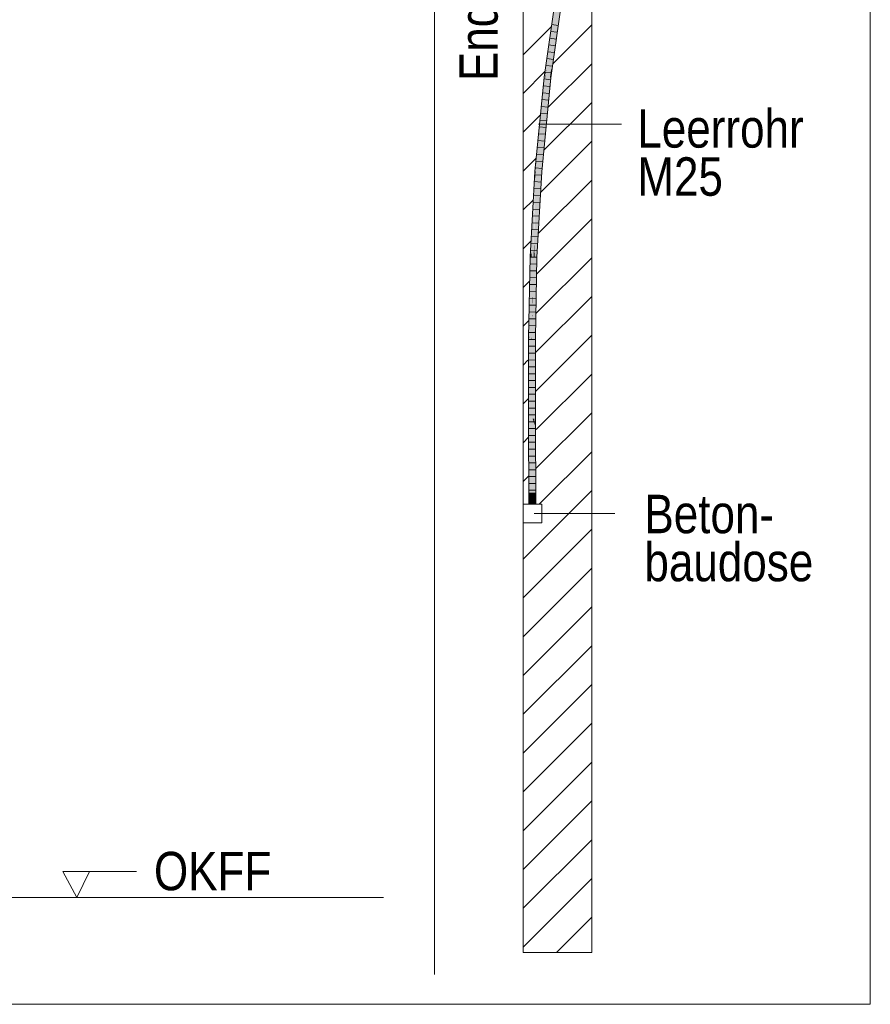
# Model space of a CAD drawing. Extents: x -420 to 300, y 62 to 1162.
# Tile 75 of 130: x 151 to 182, y 615 to 651. Entities that reach past the tile are written whole.
import ezdxf
from ezdxf.lldxf.tags import DXFTag

# ---------------------------------------------------------------- set-up
doc = ezdxf.new("R2010")
doc.units = 0
doc.layers.get('0').update_dxf_attribs({"lineweight": 35})
for name, color, linetype, lineweight, true_color in [('E_Betonbaudose', 1, 'Continuous', 13, 0xff0000), ('E_Detail_Beschriftung', 7, 'Continuous', 13, 0x009900), ('E_Detail_Wandschraffur', 7, 'Continuous', 5, 0xc0c0c0), ('E_Leerrohr 25-A06G9FCX8I', 7, 'Continuous', 9, 0xff8000), ('E_Leerrohr 25-Shading', 7, 'Continuous', 9, 0xff8000)]:
    doc.layers.add(name, color=color, linetype=linetype, lineweight=lineweight, true_color=true_color)
doc.layers.add('E_Detail_Linie_Text_Bem', color=7, linetype='Continuous', lineweight=13)
doc.styles.get("Standard").update_dxf_attribs({"font": 'ARIALN.TTF'})
tags = doc.linetypes.add('fein_strichliert', pattern=[4, 1, -2, 1]).pattern_tags.tags
tags[8:9] = [DXFTag(74, 4), DXFTag(75, 0), DXFTag(340, '0'), DXFTag(46, 0.0), DXFTag(50, 0.0), DXFTag(44, 0.0), DXFTag(45, 0.0)]
tags[6:7] = [DXFTag(74, 4), DXFTag(75, 0), DXFTag(340, '0'), DXFTag(46, 0.0), DXFTag(50, 0.0), DXFTag(44, 0.0), DXFTag(45, 0.0)]
tags[4:5] = [DXFTag(74, 4), DXFTag(75, 0), DXFTag(340, '0'), DXFTag(46, 0.0), DXFTag(50, 0.0), DXFTag(44, 0.0), DXFTag(45, 0.0)]
tags = doc.linetypes.add('fein_strichliert-A06G9FCV8I', pattern=[4, 1, -2, 1]).pattern_tags.tags
tags[8:9] = [DXFTag(74, 4), DXFTag(75, 0), DXFTag(340, '0'), DXFTag(46, 0.0), DXFTag(50, 0.0), DXFTag(44, 0.0), DXFTag(45, 0.0)]
tags[6:7] = [DXFTag(74, 4), DXFTag(75, 0), DXFTag(340, '0'), DXFTag(46, 0.0), DXFTag(50, 0.0), DXFTag(44, 0.0), DXFTag(45, 0.0)]
tags[4:5] = [DXFTag(74, 4), DXFTag(75, 0), DXFTag(340, '0'), DXFTag(46, 0.0), DXFTag(50, 0.0), DXFTag(44, 0.0), DXFTag(45, 0.0)]
tags = doc.linetypes.add('STRICHPUNKT2-A06G9FCY8I', pattern=[12.7, 6.35, -3.175, 0, -3.175]).pattern_tags.tags
tags[10:11] = [DXFTag(74, 4), DXFTag(75, 0), DXFTag(340, '0'), DXFTag(46, 0.0), DXFTag(50, 0.0), DXFTag(44, 0.0), DXFTag(45, 0.0)]
tags[8:9] = [DXFTag(74, 4), DXFTag(75, 0), DXFTag(340, '0'), DXFTag(46, 0.0), DXFTag(50, 0.0), DXFTag(44, 0.0), DXFTag(45, 0.0)]
tags[6:7] = [DXFTag(74, 4), DXFTag(75, 0), DXFTag(340, '0'), DXFTag(46, 0.0), DXFTag(50, 0.0), DXFTag(44, 0.0), DXFTag(45, 0.0)]
tags[4:5] = [DXFTag(74, 4), DXFTag(75, 0), DXFTag(340, '0'), DXFTag(46, 0.0), DXFTag(50, 0.0), DXFTag(44, 0.0), DXFTag(45, 0.0)]

# ---------------------------------------------------------------- blocks, each defined once
blk = doc.blocks.new('Shading-A06G9EZD8I', base_point=(169.783, 721.989))
at = {"layer": 'E_Leerrohr 25-Shading', "color": 31, "true_color": 0xfabd7f}
for points in [[(170.789, 652.97), (170.45, 650.585), (170.876, 652.957), (170.435, 649.851)], [(170.943, 652.948), (170.876, 652.957), (170.45, 649.331), (170.435, 649.851)], [(170.943, 652.948), (170.45, 649.331), (170.947, 652.83)], [(170.435, 649.851), (170.45, 650.585), (170.245, 649.041), (170.277, 649.369)], [(170.435, 649.851), (170.245, 649.041), (170.319, 649.032)], [(170.435, 649.851), (170.319, 649.032), (170.45, 649.331), (170.406, 649.022)], [(170.277, 649.369), (170.231, 649.043), (170.245, 649.041)], [(170.231, 649.043), (169.974, 646.437), (169.98, 645.598), (169.925, 645.602)], [(170.245, 649.041), (170.231, 649.043), (169.98, 645.598)], [(170.319, 649.032), (170.245, 649.041), (169.98, 645.598)], [(169.98, 645.598), (170.068, 645.591), (170.319, 649.032), (170.406, 649.022)], [(169.974, 646.437), (169.892, 645.605), (169.925, 645.602)], [(169.832, 642.925), (169.98, 645.598), (169.838, 643.29), (169.925, 645.602)], [(169.98, 645.598), (169.832, 642.925), (169.897, 642.487), (169.849, 642.489)], [(169.925, 645.602), (169.892, 645.605), (169.838, 643.29), (169.851, 644.079)], [(169.851, 644.079), (169.892, 645.605), (169.869, 645.187)], [(169.98, 645.598), (169.897, 642.487), (170.068, 645.591)], [(169.869, 645.187), (169.808, 642.49), (169.851, 644.079)], [(169.834, 644.142), (169.869, 645.187), (169.844, 644.732)], [(169.844, 644.732), (169.779, 642.492), (169.834, 644.142)], [(169.779, 642.492), (169.844, 644.732), (169.782, 642.662), (169.832, 644.527)], [(169.832, 644.527), (169.811, 644.146), (169.782, 642.662), (169.797, 643.586)], [(169.797, 643.586), (169.804, 644.012), (169.738, 642.493), (169.731, 642.688)], [(169.834, 644.142), (169.779, 642.492), (169.808, 642.49)], [(169.811, 644.146), (169.804, 644.012), (169.797, 643.586)], [(169.838, 643.29), (169.851, 644.079), (169.808, 642.49)], [(169.797, 643.586), (169.738, 642.493), (169.769, 642.492)], [(169.769, 642.492), (169.778, 642.492), (169.797, 643.586), (169.782, 642.662)], [(169.832, 642.925), (169.838, 643.29), (169.808, 642.49)], [(169.832, 642.925), (169.808, 642.49), (169.849, 642.489)], [(169.668, 639.546), (169.72, 642.494), (169.666, 639.728)], [(169.668, 639.546), (169.752, 640.269), (169.72, 642.494), (169.757, 640.875)], [(169.731, 642.688), (169.72, 642.494), (169.738, 642.493)], [(169.738, 642.493), (169.72, 642.494), (169.758, 641.068), (169.757, 640.875)], [(169.769, 642.492), (169.738, 642.493), (169.758, 641.068)], [(169.778, 642.492), (169.769, 642.492), (169.762, 640.791), (169.758, 641.068)], [(169.767, 640.402), (169.779, 642.492), (169.762, 640.791), (169.778, 642.492)], [(169.767, 640.402), (169.808, 642.49), (169.779, 642.492)], [(169.839, 639.544), (169.808, 642.49), (169.779, 639.545), (169.767, 640.402)], [(169.778, 642.492), (169.779, 642.492), (169.782, 642.662)], [(169.869, 641.076), (169.849, 642.489), (169.814, 641.92), (169.808, 642.49)], [(169.897, 642.487), (169.849, 642.489), (169.869, 641.076)], [(169.814, 641.92), (169.839, 639.544), (169.844, 639.791)], [(169.869, 641.076), (169.814, 641.92), (169.844, 639.791)], [(169.758, 641.068), (169.757, 640.875), (169.762, 640.791), (169.761, 640.683)], [(169.757, 640.875), (169.752, 640.269), (169.761, 640.683), (169.758, 640.318)], [(169.758, 640.318), (169.767, 640.402), (169.761, 640.683)], [(169.761, 640.683), (169.767, 640.402), (169.762, 640.791)], [(169.752, 640.269), (169.668, 639.546), (169.746, 639.545)], [(169.746, 639.545), (169.751, 639.545), (169.752, 640.269), (169.758, 640.318)], [(169.767, 640.402), (169.751, 639.545), (169.762, 639.545)], [(169.751, 639.545), (169.767, 640.402), (169.758, 640.318)], [(169.767, 640.402), (169.762, 639.545), (169.779, 639.545)], [(169.666, 639.728), (169.662, 639.546), (169.668, 639.546)], [(169.662, 639.546), (169.666, 636.808), (169.668, 639.546)], [(169.668, 639.546), (169.666, 636.808), (169.746, 639.545), (169.747, 639.42)], [(169.747, 639.42), (169.666, 636.808), (169.754, 636.598), (169.666, 636.598)], [(169.747, 639.42), (169.751, 639.545), (169.746, 639.545)], [(169.751, 639.545), (169.747, 639.42), (169.754, 636.598)], [(169.751, 639.545), (169.754, 636.598), (169.762, 639.545), (169.764, 636.598)], [(169.762, 639.545), (169.764, 636.598), (169.779, 639.545), (169.777, 636.598)], [(169.777, 636.598), (169.843, 636.598), (169.779, 639.545), (169.839, 639.544)], [(169.679, 633.485), (169.767, 633.485), (169.666, 636.598), (169.754, 636.598)], [(169.754, 636.598), (169.767, 633.485), (169.764, 636.598)], [(169.764, 636.598), (169.767, 633.485), (169.777, 636.598)], [(169.777, 636.598), (169.767, 633.485), (169.844, 636.364), (169.835, 633.485)], [(169.777, 636.598), (169.844, 636.364), (169.843, 636.598)], [(169.835, 633.485), (169.856, 633.485), (169.844, 636.364)]]:
    blk.add_solid(points, dxfattribs=at)
at = {"layer": 'E_Leerrohr 25-Shading', "color": 43, "true_color": 0xd7ab7f}
for points in [[(170.753, 652.975), (170.487, 651.103), (170.789, 652.97), (170.45, 650.585)], [(170.947, 652.83), (170.45, 649.331), (170.984, 652.827), (170.487, 649.328)], [(170.487, 651.103), (170.354, 650.148), (170.373, 650.108), (170.315, 649.749)], [(170.354, 650.148), (170.487, 651.103), (170.361, 650.218)], [(170.487, 651.103), (170.373, 650.108), (170.469, 650.851)], [(170.373, 650.108), (170.45, 650.585), (170.469, 650.851)], [(170.277, 649.369), (170.45, 650.585), (170.373, 650.108)], [(170.246, 649.408), (170.201, 649.047), (170.361, 650.218), (170.354, 650.148)], [(170.354, 650.148), (170.201, 649.047), (170.315, 649.749)], [(170.277, 649.369), (170.277, 649.369), (170.315, 649.749), (170.373, 650.108)], [(170.201, 649.047), (170.231, 649.043), (170.315, 649.749), (170.277, 649.369)], [(170.246, 649.408), (170.195, 649.047), (170.201, 649.047)], [(170.453, 649.33), (170.45, 649.331), (170.406, 649.022)], [(170.437, 649.018), (170.487, 649.328), (170.406, 649.022), (170.453, 649.33)], [(170.487, 649.328), (170.487, 649.328), (170.443, 649.017), (170.437, 649.018)], [(169.974, 646.437), (170.201, 649.047), (169.992, 646.745), (170.195, 649.047)], [(170.231, 649.043), (170.201, 649.047), (169.974, 646.437)], [(169.992, 646.745), (170.195, 649.047), (170.029, 647.367)], [(170.294, 647.69), (170.406, 649.022), (170.068, 645.591)], [(170.443, 649.017), (170.437, 649.018), (170.187, 646.425), (170.294, 647.69)], [(170.437, 649.018), (170.406, 649.022), (170.294, 647.69)], [(170.187, 646.425), (170.294, 647.69), (170.091, 645.589), (170.068, 645.591)], [(169.885, 645.606), (169.892, 645.605), (170.029, 647.367), (169.992, 646.745)], [(169.885, 645.606), (170.029, 647.367), (169.957, 646.641)], [(169.974, 646.437), (169.992, 646.745), (169.892, 645.605)], [(169.932, 646.385), (169.892, 645.981), (169.878, 645.606), (169.866, 645.607)], [(169.878, 645.606), (169.957, 646.641), (169.932, 646.385)], [(169.878, 645.606), (169.879, 645.606), (169.957, 646.641), (169.915, 646.035)], [(170.091, 645.589), (170.105, 645.588), (170.187, 646.425)], [(169.879, 645.606), (169.885, 645.606), (169.915, 646.035)], [(169.892, 645.981), (169.856, 645.608), (169.866, 645.607)], [(169.731, 642.688), (169.839, 645.211), (169.683, 642.495), (169.843, 645.378)], [(169.839, 645.211), (169.816, 644.307), (169.862, 645.607), (169.851, 645.215)], [(169.852, 644.947), (169.87, 645.413), (169.832, 644.527), (169.837, 644.696)], [(169.87, 645.413), (169.878, 645.606), (169.837, 644.696), (169.838, 644.725)], [(169.838, 644.725), (169.878, 645.606), (169.851, 645.215), (169.866, 645.607)], [(169.839, 645.211), (169.862, 645.607), (169.856, 645.608)], [(169.839, 645.211), (169.856, 645.608), (169.843, 645.378)], [(169.87, 645.413), (169.844, 644.732), (169.885, 645.606), (169.869, 645.187)], [(169.851, 645.215), (169.866, 645.607), (169.862, 645.607)], [(169.869, 645.187), (169.892, 645.605), (169.885, 645.606)], [(169.878, 645.606), (169.87, 645.413), (169.879, 645.606)], [(169.87, 645.413), (169.885, 645.606), (169.879, 645.606)], [(170.023, 644.504), (170.068, 645.591), (169.897, 642.487)], [(170.105, 645.588), (170.091, 645.589), (169.957, 642.922), (170.023, 644.504)], [(170.091, 645.589), (170.068, 645.591), (170.023, 644.504)], [(169.804, 644.012), (169.816, 644.307), (169.731, 642.688), (169.839, 645.211)], [(169.816, 644.307), (169.811, 644.146), (169.851, 645.215), (169.838, 644.725)], [(169.832, 644.527), (169.844, 644.732), (169.852, 644.947)], [(169.838, 644.725), (169.811, 644.146), (169.837, 644.696)], [(169.837, 644.696), (169.811, 644.146), (169.832, 644.527)], [(169.811, 644.146), (169.816, 644.307), (169.804, 644.012)], [(169.957, 642.922), (170.023, 644.504), (169.916, 642.486), (169.897, 642.487)], [(169.916, 642.486), (169.933, 642.486), (169.957, 642.922)], [(169.72, 642.494), (169.642, 640.402), (169.66, 639.546), (169.626, 639.546)], [(169.683, 642.495), (169.642, 640.402), (169.712, 642.494)], [(169.642, 640.402), (169.72, 642.494), (169.712, 642.494)], [(169.72, 642.494), (169.66, 639.546), (169.666, 639.728)], [(169.731, 642.688), (169.683, 642.495), (169.712, 642.494)], [(169.712, 642.494), (169.72, 642.494), (169.731, 642.688)], [(169.895, 641.864), (169.897, 642.487), (169.869, 641.076)], [(169.892, 640.401), (169.932, 642.431), (169.894, 641.297)], [(169.894, 641.297), (169.932, 642.431), (169.895, 641.765), (169.899, 641.919)], [(169.916, 642.486), (169.897, 642.487), (169.895, 641.864)], [(169.899, 641.919), (169.932, 642.431), (169.916, 642.486), (169.933, 642.486)], [(169.899, 641.919), (169.916, 642.486), (169.904, 642.113)], [(169.895, 641.864), (169.899, 641.919), (169.904, 642.113)], [(169.844, 639.791), (169.855, 640.121), (169.895, 641.864), (169.895, 641.765)], [(169.844, 639.791), (169.895, 641.864), (169.869, 641.076)], [(169.855, 640.121), (169.894, 641.297), (169.895, 641.765)], [(169.899, 641.919), (169.895, 641.864), (169.895, 641.765)], [(169.842, 639.59), (169.892, 640.401), (169.855, 640.121), (169.894, 641.297)], [(169.864, 639.544), (169.892, 640.401), (169.841, 639.544), (169.842, 639.59)], [(169.864, 639.544), (169.876, 639.544), (169.892, 640.401)], [(169.855, 640.121), (169.848, 639.902), (169.842, 639.59), (169.839, 639.544)], [(169.66, 639.546), (169.662, 639.546), (169.666, 639.728)], [(169.848, 639.902), (169.844, 639.791), (169.839, 639.544)], [(169.842, 639.59), (169.839, 639.544), (169.841, 639.544)], [(169.626, 639.546), (169.629, 636.598), (169.666, 636.808), (169.666, 636.598)], [(169.626, 639.546), (169.666, 636.808), (169.66, 639.546)], [(169.666, 636.808), (169.662, 639.546), (169.66, 639.546)], [(169.841, 639.544), (169.839, 639.544), (169.843, 636.598)], [(169.864, 639.544), (169.841, 639.544), (169.87, 636.599), (169.843, 636.598)], [(169.87, 636.599), (169.879, 636.599), (169.864, 639.544), (169.876, 639.544)], [(169.642, 633.485), (169.679, 633.485), (169.629, 636.598), (169.666, 636.598)], [(169.87, 636.599), (169.843, 636.598), (169.864, 633.485), (169.844, 636.364)], [(169.844, 636.364), (169.856, 633.485), (169.864, 633.485)], [(169.87, 636.599), (169.864, 633.485), (169.892, 633.485)], [(169.892, 633.485), (169.879, 636.599), (169.87, 636.599)]]:
    blk.add_solid(points, dxfattribs=at)
at = {"layer": 'E_Leerrohr 25-Shading', "color": 31, "true_color": 0xecb67f}
for points in [[(169.767, 633.879), (169.642, 633.879), (169.767, 633.485), (169.642, 633.485)], [(169.892, 633.879), (169.767, 633.879), (169.892, 633.485), (169.767, 633.485)], [(169.767, 633.485), (169.577, 633.485), (169.767, 633.479), (169.577, 633.479)], [(169.8, 633.485), (169.767, 633.485), (169.8, 633.479), (169.767, 633.479)], [(169.957, 633.479), (169.957, 633.485), (169.8, 633.479), (169.8, 633.485)]]:
    blk.add_solid(points, dxfattribs=at)
blk = doc.blocks.new('Referenz-A06G9FCZ8I')
at = {"layer": 'E_Betonbaudose', "linetype": 'Continuous', "ltscale": 0.13}
for p, q in [((169.427, 632.799), (169.427, 633.479)), ((169.427, 633.479), (170.107, 633.479)), ((170.107, 633.479), (170.107, 632.799)), ((170.107, 632.799), (169.427, 632.799))]:
    blk.add_line(p, q, dxfattribs=at)
at = {"layer": 'E_Detail_Linie_Text_Bem', "linetype": 'fein_strichliert-A06G9FCV8I', "ltscale": 0.65}
for p, q in [((182.08, 615.25), (182.08, 676.567)), ((166.199, 616.331), (166.199, 669.211)), ((119.311, 615.25), (179.054, 615.25)), ((179.054, 615.25), (182.08, 615.25))]:
    blk.add_line(p, q, dxfattribs=at)
at = {"layer": 'E_Detail_Linie_Text_Bem', "linetype": 'Continuous', "ltscale": 0.13}
for p, q in [((169.427, 645.339), (169.427, 657.139)), ((171.927, 657.139), (171.927, 617.139)), ((169.427, 645.139), (169.427, 645.339)), ((169.427, 617.139), (169.427, 645.139)), ((127.327, 619.139), (164.34, 619.139)), ((171.927, 617.139), (169.427, 617.139))]:
    blk.add_line(p, q, dxfattribs=at)
at = {"layer": 'E_Detail_Linie_Text_Bem', "color": 0, "linetype": 'Continuous', "ltscale": 0.13}
for p, q in [((169.992, 647.336), (173.013, 647.336)), ((169.833, 633.139), (172.771, 633.139)), ((153.168, 619.139), (152.658, 620.089)), ((152.658, 620.089), (155.342, 620.089)), ((153.625, 620.093), (153.168, 619.139))]:
    blk.add_line(p, q, dxfattribs=at)
at = {"layer": 'E_Detail_Wandschraffur', "linetype": 'fein_strichliert', "ltscale": 0.13}
for p, q in [((169.427, 649.863), (170.446, 650.882)), ((170.342, 647.949), (171.927, 649.534)), ((169.427, 647.034), (170.053, 647.659)), ((170.069, 644.847), (171.927, 646.706)), ((169.427, 644.206), (169.789, 644.567)), ((169.931, 641.881), (171.927, 643.877)), ((169.427, 641.377), (169.656, 641.606)), ((169.886, 639.008), (171.927, 641.049)), ((169.427, 638.549), (169.606, 638.728)), ((169.908, 636.201), (171.927, 638.22)), ((169.427, 635.72), (169.626, 635.919)), ((170.015, 633.479), (171.927, 635.392)), ((169.427, 630.064), (171.927, 632.564)), ((169.427, 627.235), (171.927, 629.735)), ((169.427, 624.407), (171.927, 626.907)), ((169.427, 621.578), (171.927, 624.078)), ((169.427, 618.75), (171.927, 621.25)), ((170.645, 617.139), (171.927, 618.421))]:
    blk.add_line(p, q, dxfattribs=at)
at = {"layer": 'E_Detail_Wandschraffur', "linetype": 'ByBlock', "ltscale": 0.13}
for p, q in [((170.527, 649.548), (171.927, 650.948)), ((169.427, 648.448), (170.224, 649.245)), ((170.189, 646.382), (171.927, 648.12)), ((169.427, 645.62), (169.899, 646.092)), ((169.99, 643.354), (171.927, 645.291)), ((169.427, 642.791), (169.705, 643.069)), ((169.906, 640.442), (171.927, 642.463)), ((169.427, 639.963), (169.624, 640.16)), ((169.893, 637.6), (171.927, 639.635)), ((169.427, 637.135), (169.616, 637.323)), ((169.909, 634.788), (171.927, 636.806)), ((169.427, 634.306), (169.635, 634.514)), ((169.427, 631.478), (171.927, 633.978)), ((169.427, 628.649), (171.927, 631.149)), ((169.427, 625.821), (171.927, 628.321)), ((169.427, 622.992), (171.927, 625.492)), ((169.427, 620.164), (171.927, 622.664)), ((169.427, 617.336), (171.927, 619.836))]:
    blk.add_line(p, q, dxfattribs=at)
at = {"layer": 'E_Leerrohr 25-A06G9FCX8I', "linetype": 'Continuous', "ltscale": 0.13}
for p, q in [((170.195, 649.047), (170.753, 652.975)), ((170.443, 649.017), (171, 652.94)), ((170.672, 650.681), (170.439, 650.712)), ((170.707, 650.929), (170.474, 650.96)), ((170.636, 650.434), (170.403, 650.464)), ((170.566, 649.939), (170.333, 649.969)), ((170.601, 650.187), (170.368, 650.217)), ((170.531, 649.692), (170.298, 649.721)), ((170.496, 649.445), (170.263, 649.474)), ((169.856, 645.608), (170.195, 649.047)), ((170.105, 645.588), (170.443, 649.017)), ((170.429, 648.95), (170.195, 648.978)), ((170.461, 649.197), (170.228, 649.226)), ((170.404, 648.701), (170.171, 648.729)), ((170.355, 648.204), (170.122, 648.23)), ((170.38, 648.453), (170.146, 648.479)), ((170.331, 647.956), (170.097, 647.981)), ((170.282, 647.459), (170.048, 647.483)), ((170.306, 647.707), (170.072, 647.732)), ((170.257, 647.211), (170.023, 647.234)), ((170.208, 646.714), (169.974, 646.735)), ((170.233, 646.962), (169.999, 646.984)), ((170.184, 646.465), (169.95, 646.486)), ((170.159, 646.217), (169.925, 646.237)), ((170.11, 645.72), (169.876, 645.739)), ((170.135, 645.968), (169.901, 645.988)), ((169.683, 642.495), (169.856, 645.608)), ((170.091, 645.471), (169.857, 645.489)), ((169.933, 642.486), (170.105, 645.588)), ((170.063, 644.973), (169.829, 644.989)), ((170.077, 645.222), (169.843, 645.239)), ((170.05, 644.723), (169.815, 644.739)), ((170.022, 644.225), (169.787, 644.239)), ((170.036, 644.474), (169.801, 644.489)), ((170.008, 643.976), (169.774, 643.989)), ((169.994, 643.726), (169.76, 643.739)), ((169.967, 643.228), (169.732, 643.239)), ((169.981, 643.477), (169.746, 643.489)), ((169.953, 642.979), (169.718, 642.989)), ((169.626, 639.546), (169.683, 642.495)), ((169.926, 642.48), (169.691, 642.489)), ((169.939, 642.73), (169.704, 642.739)), ((169.876, 639.544), (169.933, 642.486)), ((169.921, 642.231), (169.686, 642.239)), ((169.911, 641.731), (169.676, 641.738)), ((169.916, 641.981), (169.681, 641.989)), ((169.906, 641.482), (169.671, 641.488)), ((169.896, 640.982), (169.661, 640.988)), ((169.901, 641.232), (169.666, 641.238)), ((169.891, 640.733), (169.656, 640.737)), ((169.886, 640.483), (169.652, 640.487)), ((169.877, 639.984), (169.642, 639.987)), ((169.882, 640.233), (169.647, 640.237)), ((169.872, 639.734), (169.637, 639.737)), ((169.629, 636.598), (169.626, 639.546)), ((169.868, 639.484), (169.633, 639.486)), ((169.868, 639.234), (169.633, 639.236)), ((169.879, 636.599), (169.876, 639.544)), ((169.869, 638.984), (169.634, 638.986)), ((169.869, 638.735), (169.634, 638.736)), ((169.869, 638.485), (169.634, 638.486)), ((169.87, 638.235), (169.635, 638.236)), ((169.87, 637.985), (169.635, 637.986)), ((169.87, 637.735), (169.635, 637.735)), ((169.871, 637.485), (169.636, 637.485)), ((169.871, 637.235), (169.636, 637.235)), ((169.871, 636.985), (169.636, 636.985)), ((169.872, 636.736), (169.637, 636.735)), ((169.642, 633.485), (169.629, 636.598)), ((169.872, 636.486), (169.637, 636.485)), ((169.892, 633.485), (169.879, 636.599)), ((169.873, 636.236), (169.638, 636.235)), ((169.874, 635.986), (169.639, 635.985)), ((169.876, 635.736), (169.641, 635.735)), ((169.877, 635.486), (169.642, 635.485)), ((169.878, 635.235), (169.643, 635.235)), ((169.879, 634.985), (169.644, 634.985)), ((169.88, 634.735), (169.645, 634.735)), ((169.881, 634.485), (169.646, 634.485)), ((169.882, 634.235), (169.647, 634.235)), ((169.642, 633.879), (169.642, 633.485)), ((169.716, 633.879), (169.642, 633.879)), ((169.883, 633.985), (169.648, 633.985)), ((169.819, 633.879), (169.716, 633.879)), ((169.892, 633.879), (169.819, 633.879)), ((169.892, 633.485), (169.892, 633.879)), ((169.577, 633.485), (169.577, 633.479)), ((169.689, 633.485), (169.577, 633.485)), ((169.689, 633.479), (169.577, 633.479)), ((169.716, 633.485), (169.642, 633.485)), ((169.892, 633.485), (169.642, 633.485)), ((169.884, 633.735), (169.649, 633.735)), ((169.846, 633.485), (169.689, 633.485)), ((169.846, 633.479), (169.689, 633.479)), ((169.819, 633.485), (169.716, 633.485)), ((169.892, 633.485), (169.819, 633.485)), ((169.957, 633.485), (169.846, 633.485)), ((169.957, 633.479), (169.846, 633.479)), ((169.957, 633.479), (169.957, 633.485))]:
    blk.add_line(p, q, dxfattribs=at)
at = {"layer": 'E_Leerrohr 25-A06G9FCX8I', "linetype": 'STRICHPUNKT2-A06G9FCY8I', "lineweight": 5, "ltscale": 0.13}
blk.add_line((169.767, 633.485), (169.767, 633.879), dxfattribs=at)
at = {"layer": 'E_Detail_Beschriftung', "linetype": 'Continuous', "ltscale": 0.13, "insert": (167.102, 648.902), "char_height": 1.4, "attachment_point": 1, "rotation": 90}
blk.add_mtext('{\\fArial Narrow;Endtüllen}', dxfattribs=at)
at = {"layer": 'E_Detail_Beschriftung', "linetype": 'Continuous', "ltscale": 0.13, "char_height": 1.4, "attachment_point": 1}
for s, insert in [('{\\fArial Narrow;Leerrohr}', (173.591, 647.876)), ('{\\fArial Narrow;M25}', (173.591, 646.123)), ('{\\fArial Narrow;Beton-}', (173.849, 633.822)), ('{\\fArial Narrow;baudose}', (173.849, 632.072)), ('{\\fArial Narrow;OKFF}', (155.976, 620.807))]:
    blk.add_mtext(s, dxfattribs=dict(at, insert=insert))

msp = doc.modelspace()

# ---------------------------------------------------------------- block references
at = {"color": 8, "lineweight": 25, "ltscale": 0.25, "true_color": 0x808080}
msp.add_blockref('Referenz-A06G9FCZ8I', (0, 0), dxfattribs=at)
msp.add_blockref('Shading-A06G9EZD8I', (169.783, 721.989))

doc.saveas('drawing.dxf')
